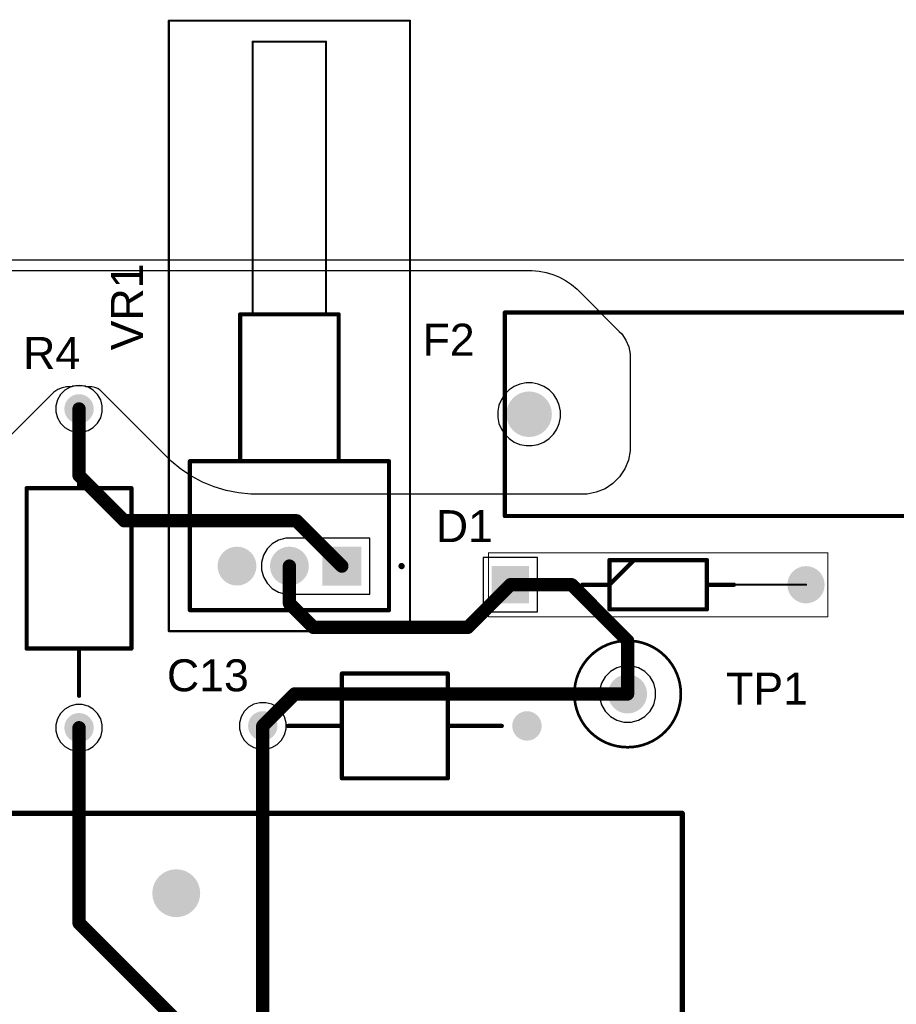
# Model space of a CAD drawing. Header units: millimetres. Extents: x 24 to 183, y 18 to 128.
# Tile 4 of 11: x 54 to 96, y 71 to 117. Entities that reach past the tile are written whole.
import ezdxf

# ---------------------------------------------------------------- set-up
doc = ezdxf.new("R2010")
doc.units = ezdxf.units.MM
for name, color, linetype in [('BottomLayer', 5, 'Continuous'), ('BottomSolder', 6, 'Continuous'), ('Mechanical13', 56, 'Continuous'), ('Mechanical15', 56, 'Continuous'), ('MultiLayer', 9, 'Continuous'), ('PadHoleLayer', 156, 'Continuous'), ('TopLayer', 1, 'Continuous'), ('TopOverlay', 2, 'Continuous'), ('TopSolder', 216, 'Continuous')]:
    doc.layers.add(name, color=color, linetype=linetype)
doc.styles.add('Arial', font='arial.ttf', dxfattribs={"height": 0.2})

# ---------------------------------------------------------------- blocks, each defined once
blk = doc.blocks.new('MFR_25FBF52_14K_16')
at = {"layer": 'BottomLayer'}
h = blk.add_hatch(color=5, dxfattribs=at)
edge = h.paths.add_edge_path()
edge.add_arc((0, 0), 0.6, 0, 360)
h = blk.add_hatch(color=5, dxfattribs=at)
edge = h.paths.add_edge_path()
edge.add_arc((15.2, 0), 0.6, 0, 360)
at = {"layer": 'BottomSolder'}
h = blk.add_hatch(color=6, dxfattribs=at)
edge = h.paths.add_edge_path()
edge.add_arc((0, 0), 0.702, 0, 360)
h = blk.add_hatch(color=6, dxfattribs=at)
edge = h.paths.add_edge_path()
edge.add_arc((15.2, 0), 0.702, 0, 360)
at = {"layer": 'MultiLayer'}
h = blk.add_hatch(color=9, dxfattribs=at)
edge = h.paths.add_edge_path()
edge.add_arc((0, 0), 0.6, 0, 360)
h = blk.add_hatch(color=9, dxfattribs=at)
edge = h.paths.add_edge_path()
edge.add_arc((15.2, 0), 0.6, 0, 360)
at = {"layer": 'PadHoleLayer'}
h = blk.add_hatch(color=156, dxfattribs=at)
edge = h.paths.add_edge_path()
edge.add_arc((0, 0), 0.35, 0, 360)
h = blk.add_hatch(color=156, dxfattribs=at)
edge = h.paths.add_edge_path()
edge.add_arc((15.2, 0), 0.35, 0, 360)
at = {"layer": 'TopLayer'}
h = blk.add_hatch(color=1, dxfattribs=at)
edge = h.paths.add_edge_path()
edge.add_arc((0, 0), 0.6, 0, 360)
h = blk.add_hatch(color=1, dxfattribs=at)
edge = h.paths.add_edge_path()
edge.add_arc((15.2, 0), 0.6, 0, 360)
at = {"layer": 'TopSolder'}
h = blk.add_hatch(color=216, dxfattribs=at)
edge = h.paths.add_edge_path()
edge.add_arc((0, 0), 0.702, 0, 360)
h = blk.add_hatch(color=216, dxfattribs=at)
edge = h.paths.add_edge_path()
edge.add_arc((15.2, 0), 0.702, 0, 360)
at = {"layer": 'TopOverlay', "const_width": 0.2}
for points in [[(3.775, 2.5), (3.775, 0)], [(3.775, 2.5), (11.425, 2.5)], [(11.425, 2.5), (11.425, -2.5)], [(1.524, 0), (3.775, 0)], [(3.775, 0), (3.775, -2.5)], [(11.425, 0), (13.843, 0)], [(3.775, -2.5), (11.425, -2.5)]]:
    blk.add_lwpolyline(points, dxfattribs=at)
at = {"layer": 'TopOverlay', "const_width": 0.1}
for points in [[(3.725, 2.5, 1), (3.825, 2.5, 1)], [(3.725, 2.5, 1), (3.825, 2.5, 1)], [(11.375, 2.5, 1), (11.475, 2.5, 1)], [(11.375, 2.5, 1), (11.475, 2.5, 1)], [(1.474, 0, 1), (1.574, 0, 1)], [(3.725, 0, 1), (3.825, 0, 1)], [(3.725, 0, 1), (3.825, 0, 1)], [(3.725, 0, 1), (3.825, 0, 1)], [(11.375, 0, 1), (11.475, 0, 1)], [(13.793, 0, 1), (13.893, 0, 1)], [(3.725, -2.5, 1), (3.825, -2.5, 1)], [(3.725, -2.5, 1), (3.825, -2.5, 1)], [(11.375, -2.5, 1), (11.475, -2.5, 1)], [(11.375, -2.5, 1), (11.475, -2.5, 1)]]:
    blk.add_lwpolyline(points, format="xyb", close=True, dxfattribs=at)
blk = doc.blocks.new('5261_24')
at = {"layer": 'BottomLayer'}
h = blk.add_hatch(color=5, dxfattribs=at)
edge = h.paths.add_edge_path()
edge.add_arc((0, 0), 0.83, 0, 360)
at = {"layer": 'BottomSolder'}
h = blk.add_hatch(color=6, dxfattribs=at)
edge = h.paths.add_edge_path()
edge.add_arc((0, 0), 0.9316, 0, 360)
at = {"layer": 'MultiLayer'}
h = blk.add_hatch(color=9, dxfattribs=at)
edge = h.paths.add_edge_path()
edge.add_arc((0, 0), 0.83, 0, 360)
at = {"layer": 'PadHoleLayer'}
h = blk.add_hatch(color=156, dxfattribs=at)
edge = h.paths.add_edge_path()
edge.add_arc((0, 0), 0.53, 0, 360)
at = {"layer": 'TopLayer'}
h = blk.add_hatch(color=1, dxfattribs=at)
edge = h.paths.add_edge_path()
edge.add_arc((0, 0), 0.83, 0, 360)
at = {"layer": 'TopSolder'}
h = blk.add_hatch(color=216, dxfattribs=at)
edge = h.paths.add_edge_path()
edge.add_arc((0, 0), 0.9316, 0, 360)
at = {"layer": 'Mechanical15'}
for points, const_width in [([(2.54, 0, 1), (-2.54, 0, 1)], 0.127), ([(-2.57175, 0, 1), (-2.50825, 0, 1)], 0.0635), ([(2.50825, 0, 1), (2.57175, 0, 1)], 0.0635)]:
    blk.add_lwpolyline(points, format="xyb", close=True, dxfattribs=dict(at, const_width=const_width))
blk = doc.blocks.new('4527_31')
at = {"layer": 'BottomLayer'}
h = blk.add_hatch(color=5, dxfattribs=at)
edge = h.paths.add_edge_path()
edge.add_arc((-10.92, 0), 0.985, 0, 360)
h = blk.add_hatch(color=5, dxfattribs=at)
edge = h.paths.add_edge_path()
edge.add_arc((10.92, 0), 0.985, 0, 360)
at = {"layer": 'BottomSolder'}
h = blk.add_hatch(color=6, dxfattribs=at)
edge = h.paths.add_edge_path()
edge.add_arc((-10.92, 0), 1.087, 0, 360)
h = blk.add_hatch(color=6, dxfattribs=at)
edge = h.paths.add_edge_path()
edge.add_arc((10.92, 0), 1.087, 0, 360)
at = {"layer": 'MultiLayer'}
h = blk.add_hatch(color=9, dxfattribs=at)
edge = h.paths.add_edge_path()
edge.add_arc((-10.92, 0), 0.985, 0, 360)
h = blk.add_hatch(color=9, dxfattribs=at)
edge = h.paths.add_edge_path()
edge.add_arc((10.92, 0), 0.985, 0, 360)
at = {"layer": 'PadHoleLayer'}
h = blk.add_hatch(color=156, dxfattribs=at)
edge = h.paths.add_edge_path()
edge.add_arc((-10.92, 0), 0.66, 0, 360)
h = blk.add_hatch(color=156, dxfattribs=at)
edge = h.paths.add_edge_path()
edge.add_arc((10.92, 0), 0.66, 0, 360)
at = {"layer": 'TopLayer'}
h = blk.add_hatch(color=1, dxfattribs=at)
edge = h.paths.add_edge_path()
edge.add_arc((-10.92, 0), 0.985, 0, 360)
h = blk.add_hatch(color=1, dxfattribs=at)
edge = h.paths.add_edge_path()
edge.add_arc((10.92, 0), 0.985, 0, 360)
at = {"layer": 'TopSolder'}
h = blk.add_hatch(color=216, dxfattribs=at)
edge = h.paths.add_edge_path()
edge.add_arc((-10.92, 0), 1.087, 0, 360)
h = blk.add_hatch(color=216, dxfattribs=at)
edge = h.paths.add_edge_path()
edge.add_arc((10.92, 0), 1.087, 0, 360)
at = {"layer": 'Mechanical13', "const_width": 0.2}
for points in [[(-12.08, -4.85), (-12.08, 4.85)], [(-12.08, 4.85), (12.08, 4.85)], [(12.08, -4.85), (12.08, 4.85)], [(-12.08, -4.85), (12.08, -4.85)]]:
    blk.add_lwpolyline(points, dxfattribs=at)
at = {"layer": 'Mechanical13', "const_width": 0.1}
for points in [[(-12.13, 4.85, 1), (-12.03, 4.85, 1)], [(-12.13, 4.85, 1), (-12.03, 4.85, 1)], [(12.03, 4.85, 1), (12.13, 4.85, 1)], [(12.03, 4.85, 1), (12.13, 4.85, 1)], [(-12.13, -4.85, 1), (-12.03, -4.85, 1)], [(-12.13, -4.85, 1), (-12.03, -4.85, 1)], [(12.03, -4.85, 1), (12.13, -4.85, 1)], [(12.03, -4.85, 1), (12.13, -4.85, 1)]]:
    blk.add_lwpolyline(points, format="xyb", close=True, dxfattribs=at)
at = {"layer": 'TopOverlay', "const_width": 0.2}
for points in [[(-12.08, 4.85), (12.08, 4.85)], [(-12.08, -4.85), (12.08, -4.85)]]:
    blk.add_lwpolyline(points, dxfattribs=at)
at = {"layer": 'TopOverlay', "const_width": 0.1}
for points in [[(-12.13, 4.85, 1), (-12.03, 4.85, 1)], [(12.03, 4.85, 1), (12.13, 4.85, 1)], [(-12.13, -4.85, 1), (-12.03, -4.85, 1)], [(12.03, -4.85, 1), (12.13, -4.85, 1)]]:
    blk.add_lwpolyline(points, format="xyb", close=True, dxfattribs=at)
blk = doc.blocks.new('P9A1R100FISX1103MA_34')
at = {"layer": 'BottomLayer'}
blk.add_hatch(color=5, dxfattribs=at).paths.add_polyline_path([(-0.825, 0.825), (0.825, 0.825), (0.825, -0.825), (-0.825, -0.825)])
h = blk.add_hatch(color=5, dxfattribs=at)
edge = h.paths.add_edge_path()
edge.add_arc((0, -2.5), 0.825, 0, 360)
h = blk.add_hatch(color=5, dxfattribs=at)
edge = h.paths.add_edge_path()
edge.add_arc((0, -5), 0.825, 0, 360)
at = {"layer": 'BottomSolder'}
blk.add_hatch(color=6, dxfattribs=at).paths.add_polyline_path([(-0.927, 0.927), (0.927, 0.927), (0.927, -0.927), (-0.927, -0.927)])
h = blk.add_hatch(color=6, dxfattribs=at)
edge = h.paths.add_edge_path()
edge.add_arc((0, -2.5), 0.927, 0, 360)
h = blk.add_hatch(color=6, dxfattribs=at)
edge = h.paths.add_edge_path()
edge.add_arc((0, -5), 0.927, 0, 360)
at = {"layer": 'MultiLayer'}
blk.add_hatch(color=9, dxfattribs=at).paths.add_polyline_path([(-0.825, 0.825), (0.825, 0.825), (0.825, -0.825), (-0.825, -0.825)])
h = blk.add_hatch(color=9, dxfattribs=at)
edge = h.paths.add_edge_path()
edge.add_arc((0, -2.5), 0.825, 0, 360)
h = blk.add_hatch(color=9, dxfattribs=at)
edge = h.paths.add_edge_path()
edge.add_arc((0, -5), 0.825, 0, 360)
at = {"layer": 'PadHoleLayer'}
h = blk.add_hatch(color=156, dxfattribs=at)
edge = h.paths.add_edge_path()
edge.add_arc((0, 0), 0.55, 0, 360)
h = blk.add_hatch(color=156, dxfattribs=at)
edge = h.paths.add_edge_path()
edge.add_arc((0, -2.5), 0.55, 0, 360)
h = blk.add_hatch(color=156, dxfattribs=at)
edge = h.paths.add_edge_path()
edge.add_arc((0, -5), 0.55, 0, 360)
at = {"layer": 'TopLayer'}
blk.add_hatch(color=1, dxfattribs=at).paths.add_polyline_path([(-0.825, 0.825), (0.825, 0.825), (0.825, -0.825), (-0.825, -0.825)])
h = blk.add_hatch(color=1, dxfattribs=at)
edge = h.paths.add_edge_path()
edge.add_arc((0, -2.5), 0.825, 0, 360)
h = blk.add_hatch(color=1, dxfattribs=at)
edge = h.paths.add_edge_path()
edge.add_arc((0, -5), 0.825, 0, 360)
at = {"layer": 'TopSolder'}
blk.add_hatch(color=216, dxfattribs=at).paths.add_polyline_path([(-0.927, 0.927), (0.927, 0.927), (0.927, -0.927), (-0.927, -0.927)])
h = blk.add_hatch(color=216, dxfattribs=at)
edge = h.paths.add_edge_path()
edge.add_arc((0, -2.5), 0.927, 0, 360)
h = blk.add_hatch(color=216, dxfattribs=at)
edge = h.paths.add_edge_path()
edge.add_arc((0, -5), 0.927, 0, 360)
at = {"layer": 'Mechanical13', "const_width": 0.1}
for points in [[(-5, -7.25), (-5, 2.25)], [(2.1, 2.25), (-5, 2.25)], [(2.1, -7.25), (2.1, 2.25)], [(-12, -4.85), (-12, -0.15)], [(-5, -0.15), (-12, -0.15)], [(-5, -4.85), (-5, -0.15)], [(-25, -4.25), (-25, -0.75)], [(-12, -0.75), (-25, -0.75)], [(-12, -4.25), (-12, -0.75)], [(-12, -4.25), (-25, -4.25)], [(-5, -4.85), (-12, -4.85)], [(2.1, -7.25), (-5, -7.25)]]:
    blk.add_lwpolyline(points, dxfattribs=at)
at = {"layer": 'Mechanical13', "const_width": 0.05}
for points in [[(-5.025, 2.25, 1), (-4.975, 2.25, 1)], [(-5.025, 2.25, 1), (-4.975, 2.25, 1)], [(2.075, 2.25, 1), (2.125, 2.25, 1)], [(2.075, 2.25, 1), (2.125, 2.25, 1)], [(-12.025, -0.15, 1), (-11.975, -0.15, 1)], [(-12.025, -0.15, 1), (-11.975, -0.15, 1)], [(-5.025, -0.15, 1), (-4.975, -0.15, 1)], [(-5.025, -0.15, 1), (-4.975, -0.15, 1)], [(-25.025, -0.75, 1), (-24.975, -0.75, 1)], [(-25.025, -0.75, 1), (-24.975, -0.75, 1)], [(-12.025, -0.75, 1), (-11.975, -0.75, 1)], [(-12.025, -0.75, 1), (-11.975, -0.75, 1)], [(-25.025, -4.25, 1), (-24.975, -4.25, 1)], [(-25.025, -4.25, 1), (-24.975, -4.25, 1)], [(-12.025, -4.25, 1), (-11.975, -4.25, 1)], [(-12.025, -4.25, 1), (-11.975, -4.25, 1)], [(-12.025, -4.85, 1), (-11.975, -4.85, 1)], [(-12.025, -4.85, 1), (-11.975, -4.85, 1)], [(-5.025, -4.85, 1), (-4.975, -4.85, 1)], [(-5.025, -4.85, 1), (-4.975, -4.85, 1)], [(-5.025, -7.25, 1), (-4.975, -7.25, 1)], [(-5.025, -7.25, 1), (-4.975, -7.25, 1)], [(2.075, -7.25, 1), (2.125, -7.25, 1)], [(2.075, -7.25, 1), (2.125, -7.25, 1)]]:
    blk.add_lwpolyline(points, format="xyb", close=True, dxfattribs=at)
at = {"layer": 'Mechanical15', "const_width": 0.1}
for points in [[(-26, -8.25), (-26, 3.25)], [(3.1, 3.25), (-26, 3.25)], [(3.1, -8.25), (3.1, 3.25)], [(3.1, -8.25), (-26, -8.25)]]:
    blk.add_lwpolyline(points, dxfattribs=at)
at = {"layer": 'Mechanical15', "const_width": 0.05}
for points in [[(-26.025, 3.25, 1), (-25.975, 3.25, 1)], [(-26.025, 3.25, 1), (-25.975, 3.25, 1)], [(3.075, 3.25, 1), (3.125, 3.25, 1)], [(3.075, 3.25, 1), (3.125, 3.25, 1)], [(-26.025, -8.25, 1), (-25.975, -8.25, 1)], [(-26.025, -8.25, 1), (-25.975, -8.25, 1)], [(3.075, -8.25, 1), (3.125, -8.25, 1)], [(3.075, -8.25, 1), (3.125, -8.25, 1)]]:
    blk.add_lwpolyline(points, format="xyb", close=True, dxfattribs=at)
at = {"layer": 'TopOverlay', "const_width": 0.2}
for points in [[(0, 2.8, -1), (0, 2.9)], [(0, 2.9, -1), (0, 2.8)]]:
    blk.add_lwpolyline(points, format="xyb", dxfattribs=at)
for points in [[(0, 2.8), (0, 2.9)], [(-5, -7.25), (-5, 2.25)], [(2.1, 2.25), (-5, 2.25)], [(2.1, -7.25), (2.1, 2.25)], [(-12, -4.85), (-12, -0.15)], [(-5, -0.15), (-12, -0.15)], [(-5, -4.85), (-5, -0.15)], [(-12, -4.25), (-12, -0.75)], [(-5, -4.85), (-12, -4.85)], [(2.1, -7.25), (-5, -7.25)]]:
    blk.add_lwpolyline(points, dxfattribs=at)
at = {"layer": 'TopOverlay', "const_width": 0.1}
for points in [[(-0.05, 2.9, 1), (0.05, 2.9, 1)], [(-0.05, 2.9, 1), (0.05, 2.9, 1)], [(-0.05, 2.9, 1), (0.05, 2.9, 1)], [(-0.05, 2.8, 1), (0.05, 2.8, 1)], [(-0.05, 2.8, 1), (0.05, 2.8, 1)], [(-0.05, 2.8, 1), (0.05, 2.8, 1)], [(-5.05, 2.25, 1), (-4.95, 2.25, 1)], [(-5.05, 2.25, 1), (-4.95, 2.25, 1)], [(2.05, 2.25, 1), (2.15, 2.25, 1)], [(2.05, 2.25, 1), (2.15, 2.25, 1)], [(-12.05, -0.15, 1), (-11.95, -0.15, 1)], [(-12.05, -0.15, 1), (-11.95, -0.15, 1)], [(-5.05, -0.15, 1), (-4.95, -0.15, 1)], [(-5.05, -0.15, 1), (-4.95, -0.15, 1)], [(-12.05, -0.75, 1), (-11.95, -0.75, 1)], [(-12.05, -4.25, 1), (-11.95, -4.25, 1)], [(-12.05, -4.85, 1), (-11.95, -4.85, 1)], [(-12.05, -4.85, 1), (-11.95, -4.85, 1)], [(-5.05, -4.85, 1), (-4.95, -4.85, 1)], [(-5.05, -4.85, 1), (-4.95, -4.85, 1)], [(-5.05, -7.25, 1), (-4.95, -7.25, 1)], [(-5.05, -7.25, 1), (-4.95, -7.25, 1)], [(2.05, -7.25, 1), (2.15, -7.25, 1)], [(2.05, -7.25, 1), (2.15, -7.25, 1)]]:
    blk.add_lwpolyline(points, format="xyb", close=True, dxfattribs=at)
blk = doc.blocks.new('C12_40')
at = {"layer": 'BottomLayer'}
h = blk.add_hatch(color=5, dxfattribs=at)
edge = h.paths.add_edge_path()
edge.add_arc((-17.78, 6.35), 1.0414, 0, 360)
h = blk.add_hatch(color=5, dxfattribs=at)
edge = h.paths.add_edge_path()
edge.add_arc((-2.54, 6.35), 1.0414, 0, 360)
h = blk.add_hatch(color=5, dxfattribs=at)
edge = h.paths.add_edge_path()
edge.add_arc((-10.35, 0.025), 2.794, 0, 360)
h = blk.add_hatch(color=5, dxfattribs=at)
edge = h.paths.add_edge_path()
edge.add_arc((0, 0), 1.0414, 0, 360)
h = blk.add_hatch(color=5, dxfattribs=at)
edge = h.paths.add_edge_path()
edge.add_arc((8.89, -2.54), 1.0414, 0, 360)
h = blk.add_hatch(color=5, dxfattribs=at)
edge = h.paths.add_edge_path()
edge.add_arc((0, -12.7), 1.0414, 0, 360)
at = {"layer": 'BottomSolder'}
h = blk.add_hatch(color=6, dxfattribs=at)
edge = h.paths.add_edge_path()
edge.add_arc((-17.78, 6.35), 1.143, 0, 360)
h = blk.add_hatch(color=6, dxfattribs=at)
edge = h.paths.add_edge_path()
edge.add_arc((-2.54, 6.35), 1.143, 0, 360)
h = blk.add_hatch(color=6, dxfattribs=at)
edge = h.paths.add_edge_path()
edge.add_arc((-10.35, 0.025), 2.8956, 0, 360)
h = blk.add_hatch(color=6, dxfattribs=at)
edge = h.paths.add_edge_path()
edge.add_arc((0, 0), 1.143, 0, 360)
h = blk.add_hatch(color=6, dxfattribs=at)
edge = h.paths.add_edge_path()
edge.add_arc((8.89, -2.54), 1.143, 0, 360)
h = blk.add_hatch(color=6, dxfattribs=at)
edge = h.paths.add_edge_path()
edge.add_arc((0, -12.7), 1.143, 0, 360)
at = {"layer": 'MultiLayer'}
h = blk.add_hatch(color=9, dxfattribs=at)
edge = h.paths.add_edge_path()
edge.add_arc((-17.78, 6.35), 1.0414, 0, 360)
h = blk.add_hatch(color=9, dxfattribs=at)
edge = h.paths.add_edge_path()
edge.add_arc((-2.54, 6.35), 1.0414, 0, 360)
h = blk.add_hatch(color=9, dxfattribs=at)
edge = h.paths.add_edge_path()
edge.add_arc((-10.35, 0.025), 2.794, 0, 360)
h = blk.add_hatch(color=9, dxfattribs=at)
edge = h.paths.add_edge_path()
edge.add_arc((0, 0), 1.0414, 0, 360)
h = blk.add_hatch(color=9, dxfattribs=at)
edge = h.paths.add_edge_path()
edge.add_arc((8.89, -2.54), 1.0414, 0, 360)
h = blk.add_hatch(color=9, dxfattribs=at)
edge = h.paths.add_edge_path()
edge.add_arc((0, -12.7), 1.0414, 0, 360)
at = {"layer": 'PadHoleLayer'}
h = blk.add_hatch(color=156, dxfattribs=at)
edge = h.paths.add_edge_path()
edge.add_arc((-17.78, 6.35), 0.6604, 0, 360)
h = blk.add_hatch(color=156, dxfattribs=at)
edge = h.paths.add_edge_path()
edge.add_arc((-2.54, 6.35), 0.6604, 0, 360)
h = blk.add_hatch(color=156, dxfattribs=at)
edge = h.paths.add_edge_path()
edge.add_arc((-10.35, 0.025), 2.3749, 0, 360)
h = blk.add_hatch(color=156, dxfattribs=at)
edge = h.paths.add_edge_path()
edge.add_arc((0, 0), 0.6604, 0, 360)
h = blk.add_hatch(color=156, dxfattribs=at)
edge = h.paths.add_edge_path()
edge.add_arc((8.89, -2.54), 0.6604, 0, 360)
h = blk.add_hatch(color=156, dxfattribs=at)
edge = h.paths.add_edge_path()
edge.add_arc((0, -12.7), 0.6604, 0, 360)
at = {"layer": 'TopLayer'}
h = blk.add_hatch(color=1, dxfattribs=at)
edge = h.paths.add_edge_path()
edge.add_arc((-17.78, 6.35), 1.0414, 0, 360)
h = blk.add_hatch(color=1, dxfattribs=at)
edge = h.paths.add_edge_path()
edge.add_arc((-2.54, 6.35), 1.0414, 0, 360)
h = blk.add_hatch(color=1, dxfattribs=at)
edge = h.paths.add_edge_path()
edge.add_arc((-10.35, 0.025), 2.794, 0, 360)
h = blk.add_hatch(color=1, dxfattribs=at)
edge = h.paths.add_edge_path()
edge.add_arc((0, 0), 1.0414, 0, 360)
h = blk.add_hatch(color=1, dxfattribs=at)
edge = h.paths.add_edge_path()
edge.add_arc((8.89, -2.54), 1.0414, 0, 360)
h = blk.add_hatch(color=1, dxfattribs=at)
edge = h.paths.add_edge_path()
edge.add_arc((0, -12.7), 1.0414, 0, 360)
at = {"layer": 'TopSolder'}
h = blk.add_hatch(color=216, dxfattribs=at)
edge = h.paths.add_edge_path()
edge.add_arc((-17.78, 6.35), 1.143, 0, 360)
h = blk.add_hatch(color=216, dxfattribs=at)
edge = h.paths.add_edge_path()
edge.add_arc((-2.54, 6.35), 1.143, 0, 360)
h = blk.add_hatch(color=216, dxfattribs=at)
edge = h.paths.add_edge_path()
edge.add_arc((-10.35, 0.025), 2.8956, 0, 360)
h = blk.add_hatch(color=216, dxfattribs=at)
edge = h.paths.add_edge_path()
edge.add_arc((0, 0), 1.143, 0, 360)
h = blk.add_hatch(color=216, dxfattribs=at)
edge = h.paths.add_edge_path()
edge.add_arc((8.89, -2.54), 1.143, 0, 360)
h = blk.add_hatch(color=216, dxfattribs=at)
edge = h.paths.add_edge_path()
edge.add_arc((0, -12.7), 1.143, 0, 360)
at = {"layer": 'Mechanical13', "const_width": 0.254}
for points in [[(-24.13, 11.684), (-24.13, -16.51)], [(11.43, 11.684), (-24.13, 11.684)], [(11.43, 11.684), (11.43, -16.51)], [(11.43, -16.51), (-24.13, -16.51)]]:
    blk.add_lwpolyline(points, dxfattribs=at)
at = {"layer": 'Mechanical13', "const_width": 0.127}
for points in [[(-24.1935, 11.684, 1), (-24.0665, 11.684, 1)], [(-24.1935, 11.684, 1), (-24.0665, 11.684, 1)], [(11.3665, 11.684, 1), (11.4935, 11.684, 1)], [(11.3665, 11.684, 1), (11.4935, 11.684, 1)], [(-24.1935, -16.51, 1), (-24.0665, -16.51, 1)], [(-24.1935, -16.51, 1), (-24.0665, -16.51, 1)], [(11.3665, -16.51, 1), (11.4935, -16.51, 1)], [(11.3665, -16.51, 1), (11.4935, -16.51, 1)]]:
    blk.add_lwpolyline(points, format="xyb", close=True, dxfattribs=at)
at = {"layer": 'TopOverlay', "const_width": 0.254}
for points in [[(-24.13, 11.684), (-24.13, -16.51)], [(11.43, 11.684), (-24.13, 11.684)], [(11.43, 11.684), (11.43, -16.51)], [(11.43, -16.51), (-24.13, -16.51)]]:
    blk.add_lwpolyline(points, dxfattribs=at)
at = {"layer": 'TopOverlay', "const_width": 0.127}
for points in [[(-24.1935, 11.684, 1), (-24.0665, 11.684, 1)], [(-24.1935, 11.684, 1), (-24.0665, 11.684, 1)], [(11.3665, 11.684, 1), (11.4935, 11.684, 1)], [(11.3665, 11.684, 1), (11.4935, 11.684, 1)], [(-24.1935, -16.51, 1), (-24.0665, -16.51, 1)], [(-24.1935, -16.51, 1), (-24.0665, -16.51, 1)], [(11.3665, -16.51, 1), (11.4935, -16.51, 1)], [(11.3665, -16.51, 1), (11.4935, -16.51, 1)]]:
    blk.add_lwpolyline(points, format="xyb", close=True, dxfattribs=at)
blk = doc.blocks.new('DIOAD1405W86L465D235_42')
at = {"layer": 'BottomLayer'}
blk.add_hatch(color=5, dxfattribs=at).paths.add_polyline_path([(-0.788, 0.788), (0.788, 0.788), (0.788, -0.788), (-0.788, -0.788)])
h = blk.add_hatch(color=5, dxfattribs=at)
edge = h.paths.add_edge_path()
edge.add_arc((14.1, 0), 0.787, 0, 360)
at = {"layer": 'BottomSolder'}
blk.add_hatch(color=6, dxfattribs=at).paths.add_polyline_path([(-0.889, 0.889), (0.889, 0.889), (0.889, -0.889), (-0.889, -0.889)])
h = blk.add_hatch(color=6, dxfattribs=at)
edge = h.paths.add_edge_path()
edge.add_arc((14.1, 0), 0.889, 0, 360)
at = {"layer": 'MultiLayer'}
blk.add_hatch(color=9, dxfattribs=at).paths.add_polyline_path([(-0.788, 0.788), (0.788, 0.788), (0.788, -0.788), (-0.788, -0.788)])
h = blk.add_hatch(color=9, dxfattribs=at)
edge = h.paths.add_edge_path()
edge.add_arc((14.1, 0), 0.787, 0, 360)
at = {"layer": 'PadHoleLayer'}
h = blk.add_hatch(color=156, dxfattribs=at)
edge = h.paths.add_edge_path()
edge.add_arc((0, 0), 0.525, 0, 360)
h = blk.add_hatch(color=156, dxfattribs=at)
edge = h.paths.add_edge_path()
edge.add_arc((14.1, 0), 0.525, 0, 360)
at = {"layer": 'TopLayer'}
blk.add_hatch(color=1, dxfattribs=at).paths.add_polyline_path([(-0.788, 0.788), (0.788, 0.788), (0.788, -0.788), (-0.788, -0.788)])
h = blk.add_hatch(color=1, dxfattribs=at)
edge = h.paths.add_edge_path()
edge.add_arc((14.1, 0), 0.787, 0, 360)
at = {"layer": 'TopSolder'}
blk.add_hatch(color=216, dxfattribs=at).paths.add_polyline_path([(-0.889, 0.889), (0.889, 0.889), (0.889, -0.889), (-0.889, -0.889)])
h = blk.add_hatch(color=216, dxfattribs=at)
edge = h.paths.add_edge_path()
edge.add_arc((14.1, 0), 0.889, 0, 360)
at = {"layer": 'Mechanical13', "const_width": 0.1}
for points in [[(4.725, 1.175), (9.375, 1.175)], [(4.725, -1.175), (4.725, 1.175)], [(4.725, 0), (5.9, 1.175)], [(9.375, -1.175), (9.375, 1.175)], [(0, 0), (4.725, 0)], [(9.375, 0), (14.1, 0)], [(4.725, -1.175), (9.375, -1.175)]]:
    blk.add_lwpolyline(points, dxfattribs=at)
at = {"layer": 'Mechanical13', "const_width": 0.05}
for points in [[(4.7, 1.175, 1), (4.75, 1.175, 1)], [(4.7, 1.175, 1), (4.75, 1.175, 1)], [(5.875, 1.175, 1), (5.925, 1.175, 1)], [(9.35, 1.175, 1), (9.4, 1.175, 1)], [(9.35, 1.175, 1), (9.4, 1.175, 1)], [(-0.025, 0, 1), (0.025, 0, 1)], [(4.7, 0, 1), (4.75, 0, 1)], [(4.7, 0, 1), (4.75, 0, 1)], [(9.35, 0, 1), (9.4, 0, 1)], [(14.075, 0, 1), (14.125, 0, 1)], [(4.7, -1.175, 1), (4.75, -1.175, 1)], [(4.7, -1.175, 1), (4.75, -1.175, 1)], [(9.35, -1.175, 1), (9.4, -1.175, 1)], [(9.35, -1.175, 1), (9.4, -1.175, 1)]]:
    blk.add_lwpolyline(points, format="xyb", close=True, dxfattribs=at)
at = {"layer": 'Mechanical15', "const_width": 0.05}
for points in [[(-1.038, 1.525), (15.137, 1.525)], [(-1.038, -1.525), (-1.038, 1.525)], [(15.137, -1.525), (15.137, 1.525)], [(-1.038, -1.525), (15.137, -1.525)]]:
    blk.add_lwpolyline(points, dxfattribs=at)
at = {"layer": 'Mechanical15', "const_width": 0.025}
for points in [[(-1.05, 1.525, 1), (-1.025, 1.525, 1)], [(-1.05, 1.525, 1), (-1.025, 1.525, 1)], [(15.125, 1.525, 1), (15.149, 1.525, 1)], [(15.125, 1.525, 1), (15.149, 1.525, 1)], [(-1.05, -1.525, 1), (-1.025, -1.525, 1)], [(-1.05, -1.525, 1), (-1.025, -1.525, 1)], [(15.125, -1.525, 1), (15.149, -1.525, 1)], [(15.125, -1.525, 1), (15.149, -1.525, 1)]]:
    blk.add_lwpolyline(points, format="xyb", close=True, dxfattribs=at)
at = {"layer": 'TopOverlay', "const_width": 0.2}
for points in [[(4.725, 1.175), (9.375, 1.175)], [(4.725, -1.175), (4.725, 1.175)], [(4.725, 0), (5.9, 1.175)], [(9.375, -1.175), (9.375, 1.175)], [(3.429, 0), (4.725, 0)], [(9.375, 0), (10.668, 0)], [(4.725, -1.175), (9.375, -1.175)]]:
    blk.add_lwpolyline(points, dxfattribs=at)
at = {"layer": 'TopOverlay', "const_width": 0.1}
for points in [[(4.675, 1.175, 1), (4.775, 1.175, 1)], [(4.675, 1.175, 1), (4.775, 1.175, 1)], [(5.85, 1.175, 1), (5.95, 1.175, 1)], [(9.325, 1.175, 1), (9.425, 1.175, 1)], [(9.325, 1.175, 1), (9.425, 1.175, 1)], [(3.379, 0, 1), (3.479, 0, 1)], [(4.675, 0, 1), (4.775, 0, 1)], [(4.675, 0, 1), (4.775, 0, 1)], [(9.325, 0, 1), (9.425, 0, 1)], [(10.618, 0, 1), (10.718, 0, 1)], [(4.675, -1.175, 1), (4.775, -1.175, 1)], [(4.675, -1.175, 1), (4.775, -1.175, 1)], [(9.325, -1.175, 1), (9.425, -1.175, 1)], [(9.325, -1.175, 1), (9.425, -1.175, 1)]]:
    blk.add_lwpolyline(points, format="xyb", close=True, dxfattribs=at)
blk = doc.blocks.new('C420C104K5R5TA7200_43')
at = {"layer": 'BottomLayer'}
h = blk.add_hatch(color=5, dxfattribs=at)
edge = h.paths.add_edge_path()
edge.add_arc((0, 0), 0.6, 0, 360)
h = blk.add_hatch(color=5, dxfattribs=at)
edge = h.paths.add_edge_path()
edge.add_arc((12.6, 0), 0.6, 0, 360)
at = {"layer": 'BottomSolder'}
h = blk.add_hatch(color=6, dxfattribs=at)
edge = h.paths.add_edge_path()
edge.add_arc((0, 0), 0.702, 0, 360)
h = blk.add_hatch(color=6, dxfattribs=at)
edge = h.paths.add_edge_path()
edge.add_arc((12.6, 0), 0.702, 0, 360)
at = {"layer": 'MultiLayer'}
h = blk.add_hatch(color=9, dxfattribs=at)
edge = h.paths.add_edge_path()
edge.add_arc((0, 0), 0.6, 0, 360)
h = blk.add_hatch(color=9, dxfattribs=at)
edge = h.paths.add_edge_path()
edge.add_arc((12.6, 0), 0.6, 0, 360)
at = {"layer": 'PadHoleLayer'}
h = blk.add_hatch(color=156, dxfattribs=at)
edge = h.paths.add_edge_path()
edge.add_arc((0, 0), 0.35, 0, 360)
h = blk.add_hatch(color=156, dxfattribs=at)
edge = h.paths.add_edge_path()
edge.add_arc((12.6, 0), 0.35, 0, 360)
at = {"layer": 'TopLayer'}
h = blk.add_hatch(color=1, dxfattribs=at)
edge = h.paths.add_edge_path()
edge.add_arc((0, 0), 0.6, 0, 360)
h = blk.add_hatch(color=1, dxfattribs=at)
edge = h.paths.add_edge_path()
edge.add_arc((12.6, 0), 0.6, 0, 360)
at = {"layer": 'TopSolder'}
h = blk.add_hatch(color=216, dxfattribs=at)
edge = h.paths.add_edge_path()
edge.add_arc((0, 0), 0.702, 0, 360)
h = blk.add_hatch(color=216, dxfattribs=at)
edge = h.paths.add_edge_path()
edge.add_arc((12.6, 0), 0.702, 0, 360)
at = {"layer": 'Mechanical15', "const_width": 0.2}
for points in [[(3.774, 2.5), (8.824, 2.5)], [(3.774, 0), (3.774, 2.5)], [(8.824, -2.5), (8.824, 2.5)], [(1.199, 0), (3.774, 0)], [(3.774, -2.5), (3.774, 0)], [(8.824, 0), (11.399, 0)], [(3.774, -2.5), (8.824, -2.5)]]:
    blk.add_lwpolyline(points, dxfattribs=at)
at = {"layer": 'Mechanical15', "const_width": 0.1}
for points in [[(3.724, 2.5, 1), (3.824, 2.5, 1)], [(3.724, 2.5, 1), (3.824, 2.5, 1)], [(8.774, 2.5, 1), (8.874, 2.5, 1)], [(8.774, 2.5, 1), (8.874, 2.5, 1)], [(1.149, 0, 1), (1.249, 0, 1)], [(3.724, 0, 1), (3.824, 0, 1)], [(3.724, 0, 1), (3.824, 0, 1)], [(3.724, 0, 1), (3.824, 0, 1)], [(8.774, 0, 1), (8.874, 0, 1)], [(11.349, 0, 1), (11.449, 0, 1)], [(3.724, -2.5, 1), (3.824, -2.5, 1)], [(3.724, -2.5, 1), (3.824, -2.5, 1)], [(8.774, -2.5, 1), (8.874, -2.5, 1)], [(8.774, -2.5, 1), (8.874, -2.5, 1)]]:
    blk.add_lwpolyline(points, format="xyb", close=True, dxfattribs=at)
at = {"layer": 'TopOverlay', "const_width": 0.2}
for points in [[(3.775, 2.5), (8.825, 2.5)], [(3.775, 0), (3.775, 2.5)], [(8.825, -2.5), (8.825, 2.5)], [(2.54, 0), (3.775, 0)], [(3.775, -2.5), (3.775, 0)], [(8.825, 0), (10.033, 0)], [(3.775, -2.5), (8.825, -2.5)]]:
    blk.add_lwpolyline(points, dxfattribs=at)
at = {"layer": 'TopOverlay', "const_width": 0.1}
for points in [[(3.725, 2.5, 1), (3.825, 2.5, 1)], [(3.725, 2.5, 1), (3.825, 2.5, 1)], [(8.775, 2.5, 1), (8.875, 2.5, 1)], [(8.775, 2.5, 1), (8.875, 2.5, 1)], [(2.49, 0, 1), (2.59, 0, 1)], [(3.725, 0, 1), (3.825, 0, 1)], [(3.725, 0, 1), (3.825, 0, 1)], [(3.725, 0, 1), (3.825, 0, 1)], [(8.775, 0, 1), (8.875, 0, 1)], [(9.983, 0, 1), (10.083, 0, 1)], [(3.725, -2.5, 1), (3.825, -2.5, 1)], [(3.725, -2.5, 1), (3.825, -2.5, 1)], [(8.775, -2.5, 1), (8.875, -2.5, 1)], [(8.775, -2.5, 1), (8.875, -2.5, 1)]]:
    blk.add_lwpolyline(points, format="xyb", close=True, dxfattribs=at)

msp = doc.modelspace()

# ---------------------------------------------------------------- linework, layer by layer
at = {"layer": 'BottomLayer'}
for p, q in [((48.658, 106.038), (182.238, 106.038)), ((56.623, 100.041), (56.341, 99.965)), ((56.915, 100.041), (56.623, 100.041)), ((57.197, 99.965), (56.915, 100.041)), ((77.527, 100.002), (77.282, 99.839)), ((77.799, 100.115), (77.527, 100.002)), ((78.087, 100.172), (77.799, 100.115)), ((78.381, 100.172), (78.087, 100.172)), ((78.669, 100.115), (78.381, 100.172)), ((78.941, 100.002), (78.669, 100.115)), ((79.186, 99.839), (78.941, 100.002)), ((55.882, 99.613), (55.737, 99.361)), ((56.089, 99.82), (55.882, 99.613)), ((56.341, 99.965), (56.089, 99.82)), ((57.449, 99.82), (57.197, 99.965)), ((57.656, 99.613), (57.449, 99.82)), ((57.801, 99.361), (57.656, 99.613)), ((77.074, 99.631), (76.911, 99.386)), ((77.282, 99.839), (77.074, 99.631)), ((79.394, 99.631), (79.186, 99.839)), ((79.557, 99.386), (79.394, 99.631)), ((55.737, 99.361), (55.661, 99.079)), ((55.661, 99.079), (55.661, 98.787)), ((57.877, 99.079), (57.801, 99.361)), ((57.877, 98.787), (57.877, 99.079)), ((76.798, 99.114), (76.741, 98.826)), ((76.911, 99.386), (76.798, 99.114)), ((79.67, 99.114), (79.557, 99.386)), ((79.727, 98.826), (79.67, 99.114)), ((55.661, 98.787), (55.737, 98.505)), ((57.801, 98.505), (57.877, 98.787)), ((76.741, 98.826), (76.741, 98.532)), ((79.727, 98.532), (79.727, 98.826)), ((55.737, 98.505), (55.882, 98.253)), ((55.882, 98.253), (56.089, 98.046)), ((57.449, 98.046), (57.656, 98.253)), ((57.656, 98.253), (57.801, 98.505)), ((76.741, 98.532), (76.798, 98.244)), ((76.798, 98.244), (76.911, 97.972)), ((79.557, 97.972), (79.67, 98.244)), ((79.67, 98.244), (79.727, 98.532)), ((56.089, 98.046), (56.341, 97.901)), ((56.341, 97.901), (56.623, 97.825)), ((56.623, 97.825), (56.915, 97.825)), ((56.915, 97.825), (57.197, 97.901)), ((57.197, 97.901), (57.449, 98.046)), ((76.911, 97.972), (77.074, 97.727)), ((77.074, 97.727), (77.282, 97.519)), ((79.186, 97.519), (79.394, 97.727)), ((79.394, 97.727), (79.557, 97.972)), ((77.282, 97.519), (77.527, 97.356)), ((77.527, 97.356), (77.799, 97.243)), ((77.799, 97.243), (78.087, 97.186)), ((78.087, 97.186), (78.381, 97.186)), ((78.381, 97.186), (78.669, 97.243)), ((78.669, 97.243), (78.941, 97.356)), ((78.941, 97.356), (79.186, 97.519)), ((65.984, 92.507), (65.735, 92.258)), ((66.287, 92.682), (65.984, 92.507)), ((66.627, 92.773), (66.287, 92.682)), ((67.969, 92.773), (66.627, 92.773)), ((67.969, 92.773), (67.969, 92.773)), ((70.635, 92.773), (67.969, 92.773)), ((70.635, 90.107), (70.635, 92.773)), ((65.735, 92.258), (65.56, 91.955)), ((65.56, 91.955), (65.469, 91.615)), ((65.469, 91.615), (65.469, 91.265)), ((78.635, 91.846), (76.045, 91.846)), ((76.045, 91.846), (76.045, 89.256)), ((78.635, 89.256), (78.635, 91.846)), ((65.469, 91.265), (65.56, 90.925)), ((65.56, 90.925), (65.735, 90.622)), ((65.735, 90.622), (65.984, 90.373)), ((65.984, 90.373), (66.287, 90.198)), ((66.287, 90.198), (66.627, 90.107)), ((66.627, 90.107), (67.969, 90.107)), ((67.969, 90.107), (67.969, 90.107)), ((67.969, 90.107), (70.635, 90.107)), ((76.045, 89.256), (78.635, 89.256)), ((82.109, 86.415), (81.86, 86.166)), ((82.415, 86.591), (82.109, 86.415)), ((82.755, 86.682), (82.415, 86.591)), ((83.107, 86.682), (82.755, 86.682)), ((83.447, 86.591), (83.107, 86.682)), ((83.753, 86.415), (83.447, 86.591)), ((84.002, 86.166), (83.753, 86.415)), ((81.86, 86.166), (81.684, 85.86)), ((84.178, 85.86), (84.002, 86.166)), ((81.684, 85.86), (81.593, 85.52)), ((81.593, 85.52), (81.593, 85.168)), ((84.269, 85.52), (84.178, 85.86)), ((84.269, 85.168), (84.269, 85.52)), ((81.593, 85.168), (81.684, 84.828)), ((84.178, 84.828), (84.269, 85.168)), ((56.089, 84.62), (55.882, 84.413)), ((56.341, 84.765), (56.089, 84.62)), ((56.623, 84.841), (56.341, 84.765)), ((56.915, 84.841), (56.623, 84.841)), ((57.197, 84.765), (56.915, 84.841)), ((57.449, 84.62), (57.197, 84.765)), ((57.656, 84.413), (57.449, 84.62)), ((64.645, 84.5), (64.5, 84.248)), ((64.852, 84.707), (64.645, 84.5)), ((65.104, 84.852), (64.852, 84.707)), ((65.386, 84.928), (65.104, 84.852)), ((65.678, 84.928), (65.386, 84.928)), ((65.96, 84.852), (65.678, 84.928)), ((66.212, 84.707), (65.96, 84.852)), ((66.419, 84.5), (66.212, 84.707)), ((66.564, 84.248), (66.419, 84.5)), ((81.684, 84.828), (81.86, 84.522)), ((81.86, 84.522), (82.109, 84.273)), ((83.753, 84.273), (84.002, 84.522)), ((84.002, 84.522), (84.178, 84.828)), ((55.737, 84.161), (55.661, 83.879)), ((55.882, 84.413), (55.737, 84.161)), ((57.801, 84.161), (57.656, 84.413)), ((57.877, 83.879), (57.801, 84.161)), ((64.5, 84.248), (64.424, 83.966)), ((66.64, 83.966), (66.564, 84.248)), ((82.109, 84.273), (82.415, 84.097)), ((82.415, 84.097), (82.755, 84.006)), ((83.107, 84.006), (83.447, 84.097)), ((83.447, 84.097), (83.753, 84.273)), ((55.661, 83.879), (55.661, 83.587)), ((55.661, 83.587), (55.737, 83.305)), ((57.801, 83.305), (57.877, 83.587)), ((57.877, 83.587), (57.877, 83.879)), ((64.424, 83.966), (64.424, 83.674)), ((64.424, 83.674), (64.5, 83.392)), ((66.564, 83.392), (66.64, 83.674)), ((66.64, 83.674), (66.64, 83.966)), ((82.755, 84.006), (83.107, 84.006)), ((55.737, 83.305), (55.882, 83.053)), ((57.656, 83.053), (57.801, 83.305)), ((64.5, 83.392), (64.645, 83.14)), ((64.645, 83.14), (64.852, 82.933)), ((66.212, 82.933), (66.419, 83.14)), ((66.419, 83.14), (66.564, 83.392)), ((55.882, 83.053), (56.089, 82.846)), ((56.089, 82.846), (56.341, 82.701)), ((56.341, 82.701), (56.623, 82.625)), ((56.623, 82.625), (56.915, 82.625)), ((56.915, 82.625), (57.197, 82.701)), ((57.197, 82.701), (57.449, 82.846)), ((57.449, 82.846), (57.656, 83.053)), ((64.852, 82.933), (65.104, 82.788)), ((65.104, 82.788), (65.386, 82.712)), ((65.386, 82.712), (65.678, 82.712)), ((65.678, 82.712), (65.96, 82.788)), ((65.96, 82.788), (66.212, 82.933))]:
    msp.add_line(p, q, dxfattribs=at)
at = {"layer": 'TopLayer'}
for p, q in [((53.216, 105.537), (78.201, 105.537)), ((78.201, 105.537), (78.201, 105.537)), ((78.201, 105.537), (78.201, 105.537)), ((78.201, 105.537), (78.37, 105.537)), ((78.37, 105.537), (78.708, 105.504)), ((78.708, 105.504), (79.04, 105.438)), ((79.04, 105.438), (79.364, 105.339)), ((79.364, 105.339), (79.677, 105.21)), ((79.677, 105.21), (79.975, 105.05)), ((79.975, 105.05), (80.257, 104.862)), ((80.257, 104.862), (80.519, 104.647)), ((80.519, 104.647), (80.638, 104.527)), ((80.638, 104.527), (82.534, 102.632)), ((82.534, 102.632), (82.534, 102.631)), ((82.534, 102.631), (82.534, 102.631)), ((82.534, 102.631), (82.659, 102.507)), ((82.659, 102.507), (82.855, 102.214)), ((82.855, 102.214), (82.989, 101.889)), ((82.989, 101.889), (83.058, 101.544)), ((83.058, 101.544), (83.058, 101.368)), ((83.058, 101.368), (83.058, 97.155)), ((56.178, 99.987), (55.958, 99.943)), ((56.291, 99.992), (56.178, 99.987)), ((56.431, 99.992), (56.291, 99.992)), ((56.291, 99.992), (56.291, 99.992)), ((56.48, 100.012), (56.431, 99.992)), ((56.769, 100.051), (56.48, 100.012)), ((57.058, 100.012), (56.769, 100.051)), ((57.108, 99.992), (57.058, 100.012)), ((57.3, 99.992), (57.108, 99.992)), ((57.375, 99.988), (57.3, 99.992)), ((57.521, 99.959), (57.375, 99.988)), ((55.48, 99.656), (52.23, 96.406)), ((55.564, 99.732), (55.48, 99.656)), ((55.75, 99.857), (55.564, 99.732)), ((55.958, 99.943), (55.75, 99.857)), ((57.658, 99.902), (57.521, 99.959)), ((57.742, 99.847), (57.658, 99.902)), ((57.782, 99.82), (57.742, 99.847)), ((57.838, 99.769), (57.782, 99.82)), ((60.951, 96.656), (57.838, 99.769)), ((57.838, 99.769), (57.838, 99.769)), ((83.058, 96.93), (82.97, 96.488)), ((83.058, 97.155), (83.058, 97.155)), ((83.058, 97.155), (83.058, 96.93)), ((61.163, 96.444), (60.951, 96.656)), ((61.627, 96.063), (61.163, 96.444)), ((82.97, 96.488), (82.798, 96.072)), ((62.125, 95.731), (61.627, 96.063)), ((82.798, 96.072), (82.547, 95.698)), ((62.653, 95.448), (62.125, 95.731)), ((63.207, 95.219), (62.653, 95.448)), ((82.229, 95.379), (81.855, 95.129)), ((82.547, 95.698), (82.229, 95.379)), ((63.781, 95.045), (63.207, 95.219)), ((64.368, 94.928), (63.781, 95.045)), ((64.965, 94.869), (64.368, 94.928)), ((80.772, 94.869), (64.965, 94.869)), ((80.997, 94.869), (80.772, 94.869)), ((81.439, 94.957), (80.997, 94.869)), ((81.855, 95.129), (81.439, 94.957))]:
    msp.add_line(p, q, dxfattribs=at)
at = {"layer": 'TopLayer', "const_width": 0.635}
for points in [[(56.769, 95.758), (56.769, 98.933)], [(56.769, 95.758), (58.928, 93.599)], [(58.928, 93.599), (67.143, 93.599)], [(67.143, 93.599), (69.302, 91.44)], [(66.802, 89.662), (66.802, 91.44)], [(75.308, 88.519), (77.34, 90.551)], [(77.34, 90.551), (80.264, 90.551)], [(80.264, 90.551), (82.931, 87.884)], [(66.802, 89.662), (67.945, 88.519)], [(67.945, 88.519), (75.308, 88.519)], [(82.931, 85.344), (82.931, 87.884)], [(65.532, 83.82), (67.056, 85.344)], [(67.056, 85.344), (82.931, 85.344)], [(56.769, 74.422), (56.769, 83.733)], [(65.532, 58.381), (65.532, 83.82)], [(56.769, 74.422), (61.405, 69.786)]]:
    msp.add_lwpolyline(points, dxfattribs=at)
at = {"layer": 'TopLayer', "const_width": 0.318}
for points in [[(56.61, 98.933, 1), (56.928, 98.933, 1)], [(56.61, 95.758, 1), (56.928, 95.758, 1)], [(56.61, 95.758, 1), (56.928, 95.758, 1)], [(58.769, 93.599, 1), (59.087, 93.599, 1)], [(58.769, 93.599, 1), (59.087, 93.599, 1)], [(66.984, 93.599, 1), (67.302, 93.599, 1)], [(66.984, 93.599, 1), (67.302, 93.599, 1)], [(66.643, 91.44, 1), (66.961, 91.44, 1)], [(69.143, 91.44, 1), (69.461, 91.44, 1)], [(77.181, 90.551, 1), (77.499, 90.551, 1)], [(77.181, 90.551, 1), (77.499, 90.551, 1)], [(80.105, 90.551, 1), (80.423, 90.551, 1)], [(80.105, 90.551, 1), (80.423, 90.551, 1)], [(66.643, 89.662, 1), (66.961, 89.662, 1)], [(66.643, 89.662, 1), (66.961, 89.662, 1)], [(67.786, 88.519, 1), (68.104, 88.519, 1)], [(67.786, 88.519, 1), (68.104, 88.519, 1)], [(75.149, 88.519, 1), (75.467, 88.519, 1)], [(75.149, 88.519, 1), (75.467, 88.519, 1)], [(82.772, 87.884, 1), (83.09, 87.884, 1)], [(82.772, 87.884, 1), (83.09, 87.884, 1)], [(66.897, 85.344, 1), (67.215, 85.344, 1)], [(66.897, 85.344, 1), (67.215, 85.344, 1)], [(82.772, 85.344, 1), (83.09, 85.344, 1)], [(82.772, 85.344, 1), (83.09, 85.344, 1)], [(56.61, 83.733, 1), (56.928, 83.733, 1)], [(65.373, 83.82, 1), (65.691, 83.82, 1)], [(65.373, 83.82, 1), (65.691, 83.82, 1)], [(56.61, 74.422, 1), (56.928, 74.422, 1)], [(56.61, 74.422, 1), (56.928, 74.422, 1)]]:
    msp.add_lwpolyline(points, format="xyb", close=True, dxfattribs=at)

# ---------------------------------------------------------------- block references
for name, p, rotation in [('P9A1R100FISX1103MA_34', (69.302, 91.44), 270), ('MFR_25FBF52_14K_16', (56.769, 83.733), 90), ('5261_24', (82.931, 85.344), 180), ('C12_40', (61.405, 63.144), 180)]:
    msp.add_blockref(name, p, dxfattribs=dict(rotation=rotation))
for name, p in [('4527_31', (89.154, 98.679)), ('DIOAD1405W86L465D235_42', (77.34, 90.551)), ('C420C104K5R5TA7200_43', (65.532, 83.82))]:
    msp.add_blockref(name, p)

# ---------------------------------------------------------------- texts
at = {"layer": 'TopOverlay', "style": 'Arial'}
msp.add_text('VR1', height=1.524, rotation=90, dxfattribs=at).set_placement((59.817, 101.728))
for s, p in [('F2', (73.152, 101.473)), ('R4', (54.102, 100.838)), ('D1', (73.787, 92.583)), ('C13', (60.961, 85.471)), ('TP1', (87.631, 84.836))]:
    msp.add_text(s, height=1.524, dxfattribs=at).set_placement(p)

doc.saveas('drawing.dxf')
